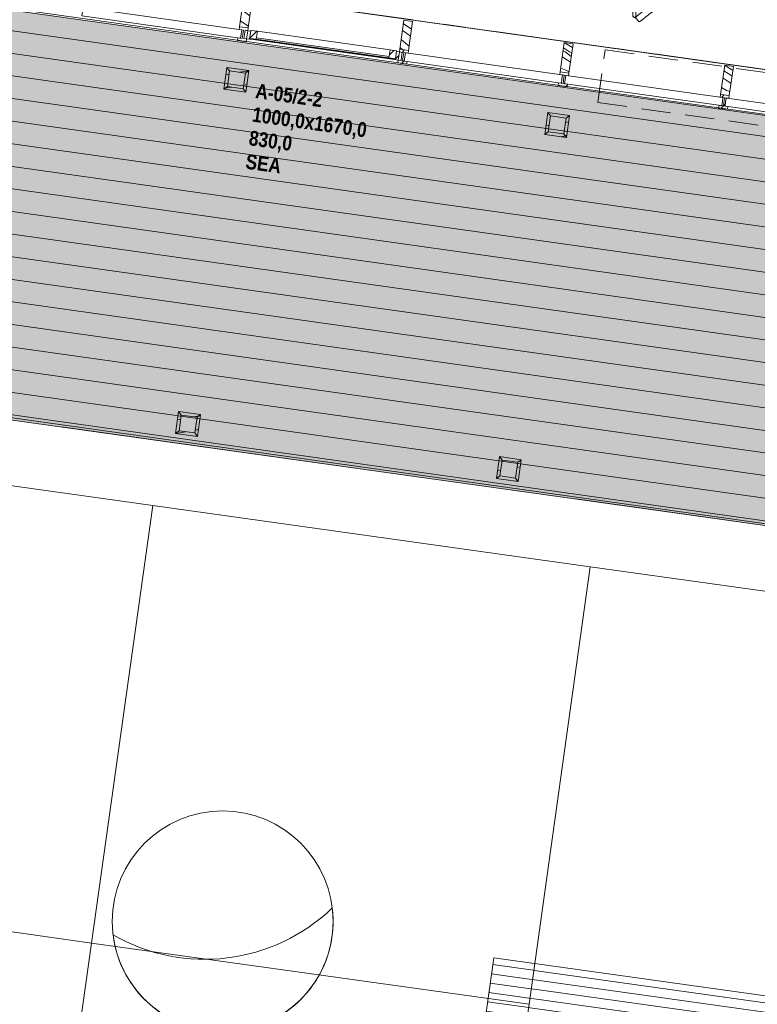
# Model space of a CAD drawing. Header units: millimetres. Extents: x 74467 to 235410, y -65 to 114857.
# Tile 160 of 256: x 102703 to 107713, y 84058 to 90744. Entities that reach past the tile are written whole.
import ezdxf
from ezdxf.enums import TextEntityAlignment as Align

# ---------------------------------------------------------------- set-up
doc = ezdxf.new("R2010")
doc.units = ezdxf.units.MM
doc.header["$MEASUREMENT"] = 0
for name, pattern in [('Katkend topelt', [1093.611073, 529.166651, -211.666656, 141.111112, -211.666656]), ('Katkend varjatud', [300, 200, -100]), ('Kriipsjoon', [3527.298, 2469.2356, -1058.0624]), ('Wipeout_Contour', [1000, 0, -1000])]:
    doc.linetypes.add(name, pattern=pattern)
for name, color, linetype in [('00 Kunstikonkursi LÜ jaoks asendi 2D', 7, 'Continuous'), ('00 Silt KLF.AR', 7, 'Continuous'), ('00 Teljed.AR', 7, 'Continuous'), ('1235 Vahelaed.AR', 7, 'Continuous'), ('1244 Fassaadivarustus.AR', 7, 'Continuous'), ('1245 Klaasfassaadid.AR', 7, 'Continuous'), ('1253 Terrassipostid.AR', 7, 'Continuous'), ('1253 Välisterrassid.AR', 7, 'Continuous'), ('1330 Sisustus.SA', 7, 'Continuous'), ('9350 Netopind.AR', 7, 'Continuous'), ('Aken', 7, 'Continuous')]:
    doc.layers.add(name, color=color, linetype=linetype)
doc.styles.add('GENERATED_STYLE_2', font='txt', dxfattribs={"width": 0.84})
doc.styles.add('GENERATED_STYLE_3', font='txt')
pattern_1 = [(10, (0, 0), (-15.628336, 88.632695), [])]
pattern_2 = [(45, (0, 0), (-176.7767, 176.7767), []), (45, (-35.36, 35.36), (-176.7767, 176.7767), []), (45, (-70.7, 70.7), (-176.7767, 176.7767), [])]

# ---------------------------------------------------------------- blocks, each defined once
blk = doc.blocks.new('Slab_2_1', base_point=(97924.2, 91486.6))
at = {"layer": '1253 Välisterrassid.AR', "linetype": 'Continuous', "lineweight": 13, "true_color": 0xcdcecd}
h = blk.add_hatch(dxfattribs=at)
h.set_pattern_fill('Põrandalaud_0001', color=254, style=0, pattern_type=2)
h.set_pattern_definition([(352, (109408.39, 80356.21), (21.1543, 150.5207), [])])
h.paths.add_polyline_path([(97924.2, 91486.6), (94848.5, 69601.6), (97576.7, 69218.2), (100269, 88374.9), (121846.9, 85342.4), (119898.5, 71478.6), (121636.4, 71234.4), (123968.3, 87826.3)])
at = {"layer": '1253 Välisterrassid.AR', "color": 7, "linetype": 'Continuous', "lineweight": 13, "flags": 128}
blk.add_lwpolyline([(97924.2, 91486.6), (123968.3, 87826.3), (121636.4, 71234.4), (119898.5, 71478.6), (121846.9, 85342.4), (100269, 88374.9), (97576.7, 69218.2), (94848.5, 69601.6)], close=True, dxfattribs=at)
blk = doc.blocks.new('Slab_23_1', base_point=(97668.9, 91825.4))
at = {"color": 254, "linetype": 'Wipeout_Contour', "lineweight": 0, "ltscale": 737196.925936}
blk.add_wipeout([(97668.9, 91825.4), (124307.1, 88081.6), (129442.6, 87359.9), (129442.6, 93185.9), (97860.1, 93185.9)], dxfattribs=at).dxf.layer = '1235 Vahelaed.AR'
at = {"layer": '1235 Vahelaed.AR', "color": 7, "linetype": 'Continuous', "lineweight": 13, "flags": 128}
blk.add_lwpolyline([(97668.9, 91825.4), (124307.1, 88081.6)], dxfattribs=at)
blk = doc.blocks.new('Beam_3_1', base_point=(106678.7, 90538.9))
at = {"layer": '1244 Fassaadivarustus.AR', "color": 7, "linetype": 'Katkend varjatud', "lineweight": 13}
for p, q in [((106628.5, 90181.5), (106678.7, 90538.9)), ((106678.7, 90538.9), (114291.2, 89469.1)), ((106628.5, 90181.5), (114240.9, 89111.6)), ((114240.9, 89111.6), (114291.2, 89469.1))]:
    blk.add_line(p, q, dxfattribs=at)
blk = doc.blocks.new('Söökla_RG 125_21_1', base_point=(128542.7, 93185.9))
at = {"layer": '9350 Netopind.AR', "color": 7, "linetype": 'Continuous', "lineweight": 13, "flags": 128}
blk.add_lwpolyline([(97860.1, 93185.9), (97668.9, 91825.4), (101877.5, 91233.9), (101933.1, 91629.3), (102329.2, 91573.6), (102273.6, 91178.2), (107819.1, 90398.9), (107874.7, 90794.3), (108270.8, 90738.6), (108215.3, 90343.2), (113760.8, 89563.8), (113816.4, 89959.9), (114212.5, 89904.3), (114156.9, 89508.2), (119702.4, 88728.8), (119758, 89124.9), (120154.1, 89069.2), (120098.5, 88673.1), (124307.1, 88081.6), (124362.7, 88477), (124758.8, 88421.4), (124704.6, 88035.9), (129702.6, 87333.4), (129702.6, 93185.9)], close=True, dxfattribs=at)
blk = doc.blocks.new('Column_6_1', base_point=(104234.4, 90256.4))
at = {"layer": '1253 Terrassipostid.AR', "linetype": 'Continuous', "lineweight": 13, "true_color": 0x8c8d8c}
h = blk.add_hatch(dxfattribs=at)
h.set_pattern_fill('Puit_0001', color=252, style=0, pattern_type=2)
h.set_pattern_definition(pattern_1)
h.paths.add_polyline_path([(104111, 90420.1), (104090.1, 90271.6), (104113.9, 90289.5), (104128.9, 90396.4)])
h = blk.add_hatch(dxfattribs=at)
h.set_pattern_fill('Puit_0001', color=252, style=0, pattern_type=2)
h.set_pattern_definition(pattern_1)
h.paths.add_polyline_path([(104259.6, 90399.3), (104111, 90420.1), (104128.9, 90396.4), (104235.8, 90381.4)])
h = blk.add_hatch(dxfattribs=at)
h.set_pattern_fill('Puit_0001', color=252, style=0, pattern_type=2)
h.set_pattern_definition(pattern_1)
h.paths.add_polyline_path([(104238.7, 90250.7), (104259.6, 90399.3), (104235.8, 90381.4), (104220.8, 90274.4)])
h = blk.add_hatch(dxfattribs=at)
h.set_pattern_fill('Puit_0001', color=252, style=0, pattern_type=2)
h.set_pattern_definition(pattern_1)
h.paths.add_polyline_path([(104090.1, 90271.6), (104238.7, 90250.7), (104220.8, 90274.4), (104113.9, 90289.5)])
at = {"layer": '1253 Terrassipostid.AR', "color": 7, "linetype": 'Continuous', "lineweight": 13, "flags": 128}
for points in [[(104111, 90420.1), (104090.1, 90271.6)], [(104259.6, 90399.3), (104111, 90420.1)], [(104111, 90420.1), (104128.9, 90396.4)], [(104259.6, 90399.3), (104235.8, 90381.4)], [(104238.7, 90250.7), (104259.6, 90399.3)], [(104113.9, 90289.5), (104128.9, 90396.4)], [(104128.9, 90396.4), (104235.8, 90381.4)], [(104235.8, 90381.4), (104220.8, 90274.4)], [(104090.1, 90271.6), (104113.9, 90289.5)], [(104090.1, 90271.6), (104238.7, 90250.7)], [(104220.8, 90274.4), (104113.9, 90289.5)], [(104220.8, 90274.4), (104238.7, 90250.7)]]:
    blk.add_lwpolyline(points, dxfattribs=at)
blk = doc.blocks.new('Column_7_1', base_point=(106413, 89950.2))
at = {"layer": '1253 Terrassipostid.AR', "linetype": 'Continuous', "lineweight": 13, "true_color": 0x8c8d8c}
h = blk.add_hatch(dxfattribs=at)
h.set_pattern_fill('Puit_0001', color=252, style=0, pattern_type=2)
h.set_pattern_definition(pattern_1)
h.paths.add_polyline_path([(106289.6, 90114), (106268.7, 89965.4), (106292.5, 89983.3), (106307.5, 90090.2)])
h = blk.add_hatch(dxfattribs=at)
h.set_pattern_fill('Puit_0001', color=252, style=0, pattern_type=2)
h.set_pattern_definition(pattern_1)
h.paths.add_polyline_path([(106438.2, 90093.1), (106289.6, 90114), (106307.5, 90090.2), (106414.4, 90075.2)])
h = blk.add_hatch(dxfattribs=at)
h.set_pattern_fill('Puit_0001', color=252, style=0, pattern_type=2)
h.set_pattern_definition(pattern_1)
h.paths.add_polyline_path([(106417.3, 89944.5), (106438.2, 90093.1), (106414.4, 90075.2), (106399.4, 89968.3)])
h = blk.add_hatch(dxfattribs=at)
h.set_pattern_fill('Puit_0001', color=252, style=0, pattern_type=2)
h.set_pattern_definition(pattern_1)
h.paths.add_polyline_path([(106268.7, 89965.4), (106417.3, 89944.5), (106399.4, 89968.3), (106292.5, 89983.3)])
at = {"layer": '1253 Terrassipostid.AR', "color": 7, "linetype": 'Continuous', "lineweight": 13, "flags": 128}
for points in [[(106289.6, 90114), (106268.7, 89965.4)], [(106438.2, 90093.1), (106289.6, 90114)], [(106289.6, 90114), (106307.5, 90090.2)], [(106292.5, 89983.3), (106307.5, 90090.2)], [(106307.5, 90090.2), (106414.4, 90075.2)], [(106414.4, 90075.2), (106399.4, 89968.3)], [(106438.2, 90093.1), (106414.4, 90075.2)], [(106417.3, 89944.5), (106438.2, 90093.1)], [(106268.7, 89965.4), (106292.5, 89983.3)], [(106268.7, 89965.4), (106417.3, 89944.5)], [(106399.4, 89968.3), (106292.5, 89983.3)], [(106399.4, 89968.3), (106417.3, 89944.5)]]:
    blk.add_lwpolyline(points, dxfattribs=at)
blk = doc.blocks.new('Column_46_1', base_point=(103906, 87919.3))
at = {"layer": '1253 Terrassipostid.AR', "linetype": 'Continuous', "lineweight": 13, "true_color": 0x8c8d8c}
h = blk.add_hatch(dxfattribs=at)
h.set_pattern_fill('Puit_0001', color=252, style=0, pattern_type=2)
h.set_pattern_definition(pattern_1)
h.paths.add_polyline_path([(103782.6, 88083.1), (103761.7, 87934.6), (103785.4, 87952.4), (103800.4, 88059.4)])
h = blk.add_hatch(dxfattribs=at)
h.set_pattern_fill('Puit_0001', color=252, style=0, pattern_type=2)
h.set_pattern_definition(pattern_1)
h.paths.add_polyline_path([(103931.1, 88062.2), (103782.6, 88083.1), (103800.4, 88059.4), (103907.4, 88044.4)])
h = blk.add_hatch(dxfattribs=at)
h.set_pattern_fill('Puit_0001', color=252, style=0, pattern_type=2)
h.set_pattern_definition(pattern_1)
h.paths.add_polyline_path([(103910.2, 87913.7), (103931.1, 88062.2), (103907.4, 88044.4), (103892.4, 87937.4)])
h = blk.add_hatch(dxfattribs=at)
h.set_pattern_fill('Puit_0001', color=252, style=0, pattern_type=2)
h.set_pattern_definition(pattern_1)
h.paths.add_polyline_path([(103761.7, 87934.6), (103910.2, 87913.7), (103892.4, 87937.4), (103785.4, 87952.4)])
at = {"layer": '1253 Terrassipostid.AR', "color": 7, "linetype": 'Continuous', "lineweight": 13, "flags": 128}
for points in [[(103782.6, 88083.1), (103761.7, 87934.6)], [(103931.1, 88062.2), (103782.6, 88083.1)], [(103782.6, 88083.1), (103800.4, 88059.4)], [(103785.4, 87952.4), (103800.4, 88059.4)], [(103800.4, 88059.4), (103907.4, 88044.4)], [(103931.1, 88062.2), (103907.4, 88044.4)], [(103910.2, 87913.7), (103931.1, 88062.2)], [(103907.4, 88044.4), (103892.4, 87937.4)], [(103761.7, 87934.6), (103785.4, 87952.4)], [(103761.7, 87934.6), (103910.2, 87913.7)], [(103892.4, 87937.4), (103785.4, 87952.4)], [(103892.4, 87937.4), (103910.2, 87913.7)]]:
    blk.add_lwpolyline(points, dxfattribs=at)
blk = doc.blocks.new('Column_47_1', base_point=(106084.6, 87613.1))
at = {"layer": '1253 Terrassipostid.AR', "linetype": 'Continuous', "lineweight": 13, "true_color": 0x8c8d8c}
h = blk.add_hatch(dxfattribs=at)
h.set_pattern_fill('Puit_0001', color=252, style=0, pattern_type=2)
h.set_pattern_definition(pattern_1)
h.paths.add_polyline_path([(105961.2, 87776.9), (105940.3, 87628.4), (105964, 87646.2), (105979.1, 87753.2)])
h = blk.add_hatch(dxfattribs=at)
h.set_pattern_fill('Puit_0001', color=252, style=0, pattern_type=2)
h.set_pattern_definition(pattern_1)
h.paths.add_polyline_path([(106109.7, 87756), (105961.2, 87776.9), (105979.1, 87753.2), (106086, 87738.1)])
h = blk.add_hatch(dxfattribs=at)
h.set_pattern_fill('Puit_0001', color=252, style=0, pattern_type=2)
h.set_pattern_definition(pattern_1)
h.paths.add_polyline_path([(106088.8, 87607.5), (106109.7, 87756), (106086, 87738.1), (106071, 87631.2)])
h = blk.add_hatch(dxfattribs=at)
h.set_pattern_fill('Puit_0001', color=252, style=0, pattern_type=2)
h.set_pattern_definition(pattern_1)
h.paths.add_polyline_path([(105940.3, 87628.4), (106088.8, 87607.5), (106071, 87631.2), (105964, 87646.2)])
at = {"layer": '1253 Terrassipostid.AR', "color": 7, "linetype": 'Continuous', "lineweight": 13, "flags": 128}
for points in [[(105961.2, 87776.9), (105940.3, 87628.4)], [(106109.7, 87756), (105961.2, 87776.9)], [(105961.2, 87776.9), (105979.1, 87753.2)], [(105964, 87646.2), (105979.1, 87753.2)], [(105979.1, 87753.2), (106086, 87738.1)], [(106086, 87738.1), (106071, 87631.2)], [(106109.7, 87756), (106086, 87738.1)], [(106088.8, 87607.5), (106109.7, 87756)], [(105940.3, 87628.4), (105964, 87646.2)], [(105940.3, 87628.4), (106088.8, 87607.5)], [(106071, 87631.2), (105964, 87646.2)], [(106071, 87631.2), (106088.8, 87607.5)]]:
    blk.add_lwpolyline(points, dxfattribs=at)
blk = doc.blocks.new('Designer Chair 01 24[423]_1', base_point=(106531.9, 91148.8))
at = {"layer": '1330 Sisustus.SA', "color": 253, "linetype": 'Continuous', "lineweight": 13, "true_color": 0xa5a6a4}
for p, q in [((106894.3, 91348.5), (106898.6, 91437.7)), ((106898.8, 91439.5), (106898.6, 91437.7)), ((106899.4, 91441.2), (106898.8, 91439.5)), ((106900.3, 91442.8), (106899.4, 91441.2)), ((106901.4, 91444.1), (106900.3, 91442.8)), ((106902.8, 91445.2), (106901.4, 91444.1)), ((106904.4, 91446), (106902.8, 91445.2)), ((106906.1, 91446.5), (106904.4, 91446)), ((106908, 91446.7), (106906.1, 91446.5)), ((106909.9, 91446.5), (106908, 91446.7)), ((106911.7, 91446), (106909.9, 91446.5)), ((106913.5, 91445.2), (106911.7, 91446)), ((106915.2, 91444.1), (106913.5, 91445.2)), ((106916.6, 91442.8), (106915.2, 91444.1)), ((106916.2, 91354.3), (106920.1, 91433.9)), ((106917.9, 91441.3), (106916.6, 91442.8)), ((106918.9, 91439.5), (106917.9, 91441.3)), ((106919.6, 91437.7), (106918.9, 91439.5)), ((106920, 91435.8), (106919.6, 91437.7)), ((106920.1, 91433.9), (106920, 91435.8)), ((106857.8, 91335.4), (106839.3, 91327.6)), ((106907.3, 91353.2), (106857.8, 91335.4)), ((106942.8, 91357.7), (106907.3, 91353.2)), ((106943.5, 91357.5), (106942.8, 91357.7)), ((106971.4, 91349.2), (106943.5, 91357.5)), ((107168.8, 91103.6), (106971.4, 91349.2)), ((106726.1, 91248.2), (106754.3, 91271)), ((106782.6, 91293.5), (106754.3, 91271)), ((106839.3, 91327.6), (106782.6, 91293.5)), ((106680.5, 91200.4), (106726.1, 91248.2)), ((106549, 91157.5), (106549.3, 91159.4)), ((106549.1, 91155.6), (106549, 91157.5)), ((106549.5, 91153.7), (106549.1, 91155.6)), ((106549.3, 91159.4), (106549.8, 91161.1)), ((106550.2, 91151.8), (106549.5, 91153.7)), ((106549.8, 91161.1), (106550.7, 91162.7)), ((106551.2, 91150.1), (106550.2, 91151.8)), ((106550.7, 91162.7), (106551.8, 91164.1)), ((106552.4, 91148.5), (106551.2, 91150.1)), ((106551.8, 91164.1), (106553.2, 91165.2)), ((106553.8, 91147.2), (106552.4, 91148.5)), ((106553.2, 91165.2), (106554.8, 91166)), ((106555.5, 91146.1), (106553.8, 91147.2)), ((106554.8, 91166), (106556.5, 91166.5)), ((106557.2, 91145.3), (106555.5, 91146.1)), ((106556.5, 91166.5), (106558.3, 91166.7)), ((106559.1, 91144.8), (106557.2, 91145.3)), ((106558.3, 91166.7), (106560.1, 91166.6)), ((106637.6, 91131.2), (106559.1, 91144.8)), ((106648.1, 91151.3), (106560.1, 91166.6)), ((106628.5, 91105.9), (106640.7, 91139.7)), ((106640.7, 91139.7), (106668.9, 91184.1)), ((106668.9, 91184.1), (106680.5, 91200.4)), ((106628.5, 91105.3), (106628.5, 91105.9)), ((106630.6, 91076.2), (106628.5, 91105.3)), ((106827.1, 90830), (106630.6, 91076.2)), ((107166.4, 91069.9), (107163.4, 91061.5)), ((107166.4, 91069.9), (107171.3, 91086.5)), ((107170, 91099.3), (107168.8, 91103.6)), ((107171.3, 91086.5), (107170, 91099.3)), ((107128.9, 91007.7), (107124.4, 90997.2)), ((107134.5, 91018.2), (107128.9, 91007.7)), ((107152.6, 91042.2), (107134.5, 91018.2)), ((107152.6, 91042.2), (107152.3, 91041.8)), ((107215.1, 91031), (107152.3, 91041.9)), ((107163.4, 91061.5), (107152.6, 91042.2)), ((107216.2, 91052.8), (107163.6, 91061.9)), ((107200.9, 91012.5), (107182.7, 90998.4)), ((107212, 91021), (107200.9, 91012.5)), ((107215.1, 91023.3), (107212, 91021)), ((107217, 91030.8), (107215.1, 91031)), ((107218.7, 91025.8), (107215.1, 91023.3)), ((107216.2, 91052.8), (107218, 91052.3)), ((107218.8, 91031), (107217, 91030.8)), ((107218, 91052.3), (107219.8, 91051.5)), ((107220.8, 91027.2), (107218.7, 91025.8)), ((107220.5, 91031.5), (107218.8, 91031)), ((107219.8, 91051.5), (107221.4, 91050.4)), ((107222.1, 91032.4), (107220.5, 91031.5)), ((107223.2, 91028.7), (107220.8, 91027.2)), ((107221.4, 91050.4), (107222.9, 91049)), ((107223.4, 91033.5), (107222.1, 91032.4)), ((107222.9, 91049), (107224.1, 91047.5)), ((107225.1, 91029.7), (107223.2, 91028.7)), ((107224.6, 91034.8), (107223.4, 91033.5)), ((107224.1, 91047.5), (107225.1, 91045.7)), ((107225.4, 91036.4), (107224.6, 91034.8)), ((107225.1, 91045.7), (107225.8, 91043.9)), ((107226.5, 91030.3), (107225.1, 91029.7)), ((107226, 91038.2), (107225.4, 91036.4)), ((107225.8, 91043.9), (107226.2, 91042)), ((107226.2, 91040), (107226, 91038.2)), ((107226.2, 91042), (107226.2, 91040)), ((107227.3, 91030.5), (107226.5, 91030.3)), ((107248.6, 91001.7), (107227.3, 91030.5)), ((107248.1, 91000.6), (107248.6, 91001.7)), ((107121.4, 90978.1), (107121.3, 90970.7)), ((107121.3, 90970.7), (107122.9, 90963.2)), ((107124.4, 90997.2), (107121.4, 90978.1)), ((107125, 90961.9), (107122.9, 90963.2)), ((107126.3, 90961.9), (107125, 90961.9)), ((107130.9, 90963.8), (107126.3, 90961.9)), ((107145.9, 90972.3), (107130.9, 90963.8)), ((107166.2, 90986.2), (107145.9, 90972.3)), ((107182.7, 90998.4), (107166.2, 90986.2)), ((107167.8, 90933.1), (107205.6, 90963.4)), ((107205.6, 90963.4), (107230.3, 90983.4)), ((107230.3, 90983.4), (107235.8, 90988.2)), ((107235.8, 90988.2), (107236.8, 90989)), ((107236.8, 90989), (107238.7, 90990.7)), ((107238.7, 90990.7), (107242, 90993.8)), ((107242, 90993.8), (107244.7, 90996.6)), ((107244.7, 90996.6), (107246.8, 90998.8)), ((107246.8, 90998.8), (107248.1, 91000.6)), ((107167.8, 90933.1), (106993.7, 90793.7)), ((106831.1, 90827.8), (106827.1, 90830)), ((106843.3, 90823.8), (106831.1, 90827.8)), ((106860.5, 90824.9), (106843.3, 90823.8)), ((106860.5, 90824.9), (106869.4, 90826)), ((106866.3, 90772.6), (106868.9, 90825.9)), ((106869.4, 90826), (106890.6, 90832.3)), ((106887.8, 90768.8), (106890.9, 90832.5)), ((106890.6, 90832.3), (106917.9, 90844.8)), ((106890.6, 90832.3), (106891, 90832.5)), ((106917.9, 90844.8), (106929.4, 90847.9)), ((106926.7, 90793.3), (106942.2, 90806.8)), ((106929.4, 90847.9), (106940.6, 90850)), ((106940.6, 90850), (106959.9, 90848.7)), ((106942.2, 90806.8), (106960.2, 90823.6)), ((106959.9, 90848.7), (106967.1, 90847.2)), ((106960.2, 90823.6), (106971.8, 90836.3)), ((106967.1, 90847.2), (106974.1, 90844.1)), ((106971.8, 90836.3), (106974.6, 90840.5)), ((106974.9, 90841.7), (106974.1, 90844.1)), ((106974.6, 90840.5), (106974.9, 90841.7)), ((106866.3, 90772.6), (106866.4, 90770.7)), ((106866.4, 90770.7), (106866.8, 90768.8)), ((106866.8, 90768.8), (106867.5, 90767)), ((106867.5, 90767), (106868.5, 90765.2)), ((106868.5, 90765.2), (106869.8, 90763.7)), ((106869.8, 90763.7), (106871.3, 90762.4)), ((106871.3, 90762.4), (106872.9, 90761.3)), ((106872.9, 90761.3), (106874.7, 90760.5)), ((106874.7, 90760.5), (106876.6, 90760)), ((106876.6, 90760), (106878.4, 90759.8)), ((106878.4, 90759.8), (106880.3, 90760)), ((106880.3, 90760), (106882, 90760.5)), ((106882, 90760.5), (106883.6, 90761.3)), ((106883.6, 90761.3), (106885, 90762.4)), ((106885, 90762.4), (106886.1, 90763.7)), ((106885.7, 90756.8), (106886, 90757.6)), ((106909.1, 90729.8), (106885.7, 90756.8)), ((106886, 90757.6), (106886.9, 90758.8)), ((106886.1, 90763.7), (106887, 90765.3)), ((106886.9, 90758.8), (106888.3, 90760.5)), ((106887, 90765.3), (106887.6, 90767)), ((106887.6, 90767), (106887.8, 90768.8)), ((106888.3, 90760.5), (106892.1, 90764.3)), ((106892.1, 90764.3), (106895.3, 90767.1)), ((106895.3, 90767.1), (106909, 90778.6)), ((106909, 90778.6), (106926.7, 90793.3)), ((106918.2, 90734.5), (106914.9, 90732.4)), ((106922, 90737.1), (106918.2, 90734.5)), ((106924.1, 90738.6), (106922, 90737.1)), ((106925.1, 90739.3), (106924.1, 90738.6)), ((106930.9, 90743.6), (106925.1, 90739.3)), ((106934, 90746), (106930.9, 90743.6)), ((106955.8, 90763.4), (106934, 90746)), ((106993.7, 90793.7), (106955.8, 90763.4)), ((106910.3, 90730.1), (106909.1, 90729.8)), ((106912.3, 90730.9), (106910.3, 90730.1)), ((106914.9, 90732.4), (106912.3, 90730.9))]:
    blk.add_line(p, q, dxfattribs=at)
blk = doc.blocks.new('*X3500')
at = {"layer": '1245 Klaasfassaadid.AR', "color": 7, "linetype": 'Continuous', "lineweight": 13}
for p, q in [((106398.2, 90530.8), (106394, 90533.5)), ((106437.5, 90525.9), (106396.7, 90552.5)), ((106415.5, 90581.1), (106405.4, 90587.4)), ((106457.6, 90555.2), (106415.5, 90581.1)), ((106388.2, 90492), (106423, 90470)), ((106407.1, 90524.8), (106398.2, 90530.8)), ((106415.8, 90518.5), (106407.1, 90524.8)), ((106449.1, 90494.1), (106415.8, 90518.5)), ((106423, 90470), (106443.7, 90455.6)), ((106452.2, 90516.5), (106437.5, 90525.9)), ((106411.8, 90401.2), (106377.5, 90415.8)), ((106434.4, 90389.9), (106411.8, 90401.2))]:
    blk.add_line(p, q, dxfattribs=at)
blk = doc.blocks.new('*X3502')
at = {"layer": '1245 Klaasfassaadid.AR', "color": 7, "linetype": 'Continuous', "lineweight": 13}
for p, q in [((107529.2, 90410), (107492.3, 90434.7)), ((107538.5, 90403.9), (107529.2, 90410)), ((107546.5, 90398.7), (107538.5, 90403.9)), ((107480.2, 90347.8), (107478.9, 90348.8)), ((107534, 90309.7), (107480.2, 90347.8)), ((107515, 90378.4), (107485.8, 90397.8)), ((107541.2, 90361.4), (107515, 90378.4)), ((107504.4, 90262.4), (107469.8, 90284)), ((107504.4, 90262.4), (107526.4, 90255.6))]:
    blk.add_line(p, q, dxfattribs=at)
blk = doc.blocks.new('*X3518')
at = {"layer": '1245 Klaasfassaadid.AR', "color": 7, "linetype": 'Continuous', "lineweight": 13}
for p, q in [((104262.4, 90867.4), (104226.5, 90893.7)), ((104278.3, 90856.1), (104262.4, 90867.4)), ((104248.3, 90783.8), (104211.3, 90810.2)), ((104221.9, 90851.7), (104217.6, 90854.8)), ((104272.8, 90816.5), (104221.9, 90851.7)), ((104239.8, 90710.3), (104201, 90737.1)), ((104266.4, 90771), (104248.3, 90783.8)), ((104256.3, 90699.4), (104239.8, 90710.3))]:
    blk.add_line(p, q, dxfattribs=at)
blk = doc.blocks.new('*X3519')
at = {"layer": '1245 Klaasfassaadid.AR', "color": 7, "linetype": 'Continuous', "lineweight": 13}
for p, q in [((105307.3, 90667.3), (105302.5, 90670.8)), ((105357.6, 90631.5), (105307.3, 90667.3)), ((105355.2, 90687.4), (105308.7, 90715)), ((105364.4, 90680.4), (105355.2, 90687.4)), ((105371.7, 90732.3), (105371.2, 90732.8)), ((105312.4, 90593.8), (105293.9, 90609.4)), ((105290.4, 90552.8), (105286.4, 90556.2)), ((105305.6, 90540.1), (105290.4, 90552.8)), ((105348.2, 90565.1), (105312.4, 90593.8))]:
    blk.add_line(p, q, dxfattribs=at)
blk = doc.blocks.new('Curtain Wall_23_1')
at = {"layer": '1245 Klaasfassaadid.AR', "linetype": 'Continuous', "lineweight": 0, "true_color": 0x000000}
h = blk.add_hatch(dxfattribs=at)
h.set_pattern_fill('Alumiinium_0001', color=178, style=0, pattern_type=2)
h.set_pattern_definition(pattern_2)
h.paths.add_polyline_path([(104252.1, 90669.4), (104254.7, 90687.8), (104195.2, 90696.1), (104192.7, 90677.8), (104211.5, 90675.1), (104207.5, 90646.9), (104229.3, 90643.9), (104233.3, 90672.1)])
h = blk.add_hatch(dxfattribs=at)
h.set_pattern_fill('Alumiinium_0001', color=178, style=0, pattern_type=2)
h.set_pattern_definition(pattern_2)
h.paths.add_polyline_path([(104241.6, 90594.7), (104244.2, 90613), (104225.3, 90615.6), (104224.3, 90608.1), (104202.5, 90611.2), (104203.6, 90618.7), (104184.7, 90621.3), (104182.2, 90603)])
h = blk.add_hatch(dxfattribs=at)
h.set_pattern_fill('Alumiinium_0001', color=178, style=0, pattern_type=2)
h.set_pattern_definition(pattern_2)
h.paths.add_polyline_path([(104224.3, 90608.1), (104225.3, 90615.6), (104229.3, 90643.9), (104207.5, 90646.9), (104203.6, 90618.7), (104202.5, 90611.2)])
h = blk.add_hatch(dxfattribs=at)
h.set_pattern_fill('Alumiinium_0001', color=178, style=0, pattern_type=2)
h.set_pattern_definition(pattern_2)
h.paths.add_polyline_path([(105296.8, 90493.8), (105318.6, 90490.8), (105322.6, 90519), (105341.4, 90516.3), (105344, 90534.7), (105284.5, 90543), (105282, 90524.7), (105300.8, 90522)])
h = blk.add_hatch(dxfattribs=at)
h.set_pattern_fill('Alumiinium_0001', color=178, style=0, pattern_type=2)
h.set_pattern_definition(pattern_2)
h.paths.add_polyline_path([(105271.5, 90449.9), (105330.9, 90441.6), (105333.5, 90459.9), (105314.6, 90462.5), (105313.6, 90455), (105291.8, 90458.1), (105292.8, 90465.6), (105274, 90468.2)])
h = blk.add_hatch(dxfattribs=at)
h.set_pattern_fill('Alumiinium_0001', color=178, style=0, pattern_type=2)
h.set_pattern_definition(pattern_2)
h.paths.add_polyline_path([(105291.8, 90458.1), (105313.6, 90455), (105314.6, 90462.5), (105318.6, 90490.8), (105296.8, 90493.8), (105292.8, 90465.6)])
h = blk.add_hatch(dxfattribs=at)
h.set_pattern_fill('Alumiinium_0001', color=178, style=0, pattern_type=2)
h.set_pattern_definition(pattern_2)
h.paths.add_polyline_path([(106371.3, 90371.6), (106390.1, 90369), (106386.1, 90340.7), (106407.9, 90337.7), (106411.9, 90365.9), (106430.7, 90363.3), (106433.3, 90381.6), (106373.8, 90389.9)])
h = blk.add_hatch(dxfattribs=at)
h.set_pattern_fill('Alumiinium_0001', color=178, style=0, pattern_type=2)
h.set_pattern_definition(pattern_2)
h.paths.add_polyline_path([(106381.1, 90305), (106402.9, 90301.9), (106403.9, 90309.5), (106407.9, 90337.7), (106386.1, 90340.7), (106382.1, 90312.5)])
h = blk.add_hatch(dxfattribs=at)
h.set_pattern_fill('Alumiinium_0001', color=178, style=0, pattern_type=2)
h.set_pattern_definition(pattern_2)
h.paths.add_polyline_path([(106360.8, 90296.8), (106420.2, 90288.5), (106422.7, 90306.8), (106403.9, 90309.5), (106402.9, 90301.9), (106381.1, 90305), (106382.1, 90312.5), (106363.3, 90315.1)])
h = blk.add_hatch(dxfattribs=at)
h.set_pattern_fill('Alumiinium_0001', color=178, style=0, pattern_type=2)
h.set_pattern_definition(pattern_2)
h.paths.add_polyline_path([(107460.6, 90218.5), (107479.4, 90215.9), (107475.4, 90187.6), (107497.2, 90184.6), (107501.2, 90212.8), (107520, 90210.2), (107522.5, 90228.5), (107463.1, 90236.8)])
h = blk.add_hatch(dxfattribs=at)
h.set_pattern_fill('Alumiinium_0001', color=178, style=0, pattern_type=2)
h.set_pattern_definition(pattern_2)
h.paths.add_polyline_path([(107450.1, 90143.8), (107509.5, 90135.4), (107512, 90153.7), (107493.2, 90156.4), (107492.2, 90148.8), (107470.4, 90151.9), (107471.4, 90159.4), (107452.6, 90162)])
h = blk.add_hatch(dxfattribs=at)
h.set_pattern_fill('Alumiinium_0001', color=178, style=0, pattern_type=2)
h.set_pattern_definition(pattern_2)
h.paths.add_polyline_path([(107470.4, 90151.9), (107492.2, 90148.8), (107493.2, 90156.4), (107497.2, 90184.6), (107475.4, 90187.6), (107471.4, 90159.4)])
at = {"layer": '1245 Klaasfassaadid.AR', "color": 7, "linetype": 'Continuous', "lineweight": 13}
for p, q in [((105312.4, 90741.1), (105371.8, 90732.7)), ((104192.7, 90677.8), (104211.5, 90675.1)), ((104195.2, 90696.1), (104254.7, 90687.8)), ((104233.3, 90672.1), (104252.1, 90669.4)), ((104184.7, 90621.3), (104182.2, 90603)), ((104182.2, 90603), (104241.6, 90594.7)), ((104184.7, 90621.3), (104203.6, 90618.7)), ((104225.3, 90615.6), (104244.2, 90613)), ((104244.2, 90613), (104241.6, 90594.7)), ((105284.5, 90543), (105344, 90534.7)), ((106401.7, 90588), (106461.1, 90579.6)), ((105274, 90468.2), (105271.5, 90449.9)), ((105274, 90468.2), (105292.8, 90465.6)), ((105282, 90524.7), (105300.8, 90522)), ((105322.6, 90519), (105341.4, 90516.3)), ((105271.5, 90449.9), (105330.9, 90441.6)), ((105314.6, 90462.5), (105333.5, 90459.9)), ((105333.5, 90459.9), (105330.9, 90441.6)), ((107491, 90434.9), (107550.4, 90426.5)), ((106371.3, 90371.6), (106390.1, 90369)), ((106373.8, 90389.9), (106433.3, 90381.6)), ((106411.9, 90365.9), (106430.7, 90363.3)), ((106363.3, 90315.1), (106360.8, 90296.8)), ((106360.8, 90296.8), (106420.2, 90288.5)), ((106363.3, 90315.1), (106382.1, 90312.5)), ((106403.9, 90309.5), (106422.7, 90306.8)), ((106422.7, 90306.8), (106420.2, 90288.5)), ((107460.6, 90218.5), (107479.4, 90215.9)), ((107463.1, 90236.8), (107522.5, 90228.5)), ((107501.2, 90212.8), (107520, 90210.2)), ((107452.6, 90162), (107450.1, 90143.8)), ((107450.1, 90143.8), (107509.5, 90135.4)), ((107452.6, 90162), (107471.4, 90159.4)), ((107493.2, 90156.4), (107512, 90153.7)), ((107512, 90153.7), (107509.5, 90135.4))]:
    blk.add_line(p, q, dxfattribs=at)
at = {"layer": '1245 Klaasfassaadid.AR', "color": 7, "linetype": 'Continuous', "lineweight": 13, "flags": 128}
for points in [[(104223.1, 90894.2), (104195.2, 90696.1), (104192.7, 90677.8)], [(105312.4, 90741.1), (105284.5, 90543), (105282, 90524.7)], [(104211.5, 90675.1), (104207.5, 90646.9), (104203.6, 90618.7)], [(104233.3, 90672.1), (104229.3, 90643.9), (104225.3, 90615.6)], [(105371.8, 90732.7), (105344, 90534.7), (105341.4, 90516.3)], [(106401.7, 90588), (106373.8, 90389.9), (106371.3, 90371.6)], [(106461.1, 90579.6), (106433.3, 90381.6), (106430.7, 90363.3)], [(105300.8, 90522), (105296.8, 90493.8), (105292.8, 90465.6)], [(105322.6, 90519), (105318.6, 90490.8), (105314.6, 90462.5)], [(107491, 90434.9), (107463.1, 90236.8), (107460.6, 90218.5)], [(107550.4, 90426.5), (107522.5, 90228.5), (107520, 90210.2)], [(106390.1, 90369), (106386.1, 90340.7), (106382.1, 90312.5)], [(106411.9, 90365.9), (106407.9, 90337.7), (106403.9, 90309.5)], [(107479.4, 90215.9), (107475.4, 90187.6), (107471.4, 90159.4)], [(107501.2, 90212.8), (107497.2, 90184.6), (107493.2, 90156.4)]]:
    blk.add_lwpolyline(points, dxfattribs=at)
for points in [[(104214.4, 90617.2), (104222.4, 90673.6), (103133.1, 90826.7), (103125.2, 90770.3)], [(106393, 90311), (106401, 90367.4), (105311.7, 90520.5), (105303.7, 90464.1)], [(107482.3, 90157.9), (107490.3, 90214.3), (106401, 90367.4), (106393, 90311)], [(108571.6, 90004.8), (108579.6, 90061.2), (107490.3, 90214.3), (107482.3, 90157.9)]]:
    blk.add_lwpolyline(points, close=True, dxfattribs=at)
at = {"layer": '1245 Klaasfassaadid.AR', "linetype": 'Continuous', "lineweight": 0}
for name in ['*X3518', '*X3519', '*X3500', '*X3502']:
    blk.add_blockref(name, (0, 0), dxfattribs=at)
at = {"color": 254, "linetype": 'Wipeout_Contour', "lineweight": 0, "ltscale": 553958.593134}
blk.add_wipeout([(105210.6, 90484.2), (105218.3, 90538.7), (104317.2, 90665.3), (104309.5, 90610.9)], dxfattribs=at).dxf.layer = 'Aken'
at = {"layer": '1245 Klaasfassaadid.AR', "color": 7, "linetype": 'Continuous', "lineweight": 13, "flags": 128}
blk.add_lwpolyline([(104282.5, 90885.8), (104254.7, 90687.8), (104252.1, 90669.4)], dxfattribs=at)
at = {"color": 254, "linetype": 'Wipeout_Contour', "lineweight": 0, "ltscale": 553868.394823}
blk.add_wipeout([(104289, 90608.7), (105229.8, 90476.5), (105230.4, 90481.4), (104289.7, 90613.7)], dxfattribs=at).dxf.layer = 'Aken'
at = {"layer": 'Aken', "linetype": 'Continuous', "lineweight": 0, "true_color": 0x000000}
h = blk.add_hatch(dxfattribs=at)
h.set_pattern_fill('Alumiinium_0001', color=178, style=0, pattern_type=2)
h.set_pattern_definition(pattern_2)
h.paths.add_polyline_path([(104244.4, 90615), (104289, 90608.7), (104289.7, 90613.7), (104264.9, 90617.1), (104271.9, 90666.6), (104252.1, 90669.4)])
h = blk.add_hatch(dxfattribs=at)
h.set_pattern_fill('Alumiinium_0001', color=178, style=0, pattern_type=2)
h.set_pattern_definition(pattern_2)
h.paths.add_polyline_path([(104264.9, 90617.1), (104309.5, 90610.9), (104317.2, 90665.3), (104272.6, 90671.6)])
h = blk.add_hatch(dxfattribs=at)
h.set_pattern_fill('Alumiinium_0001', color=178, style=0, pattern_type=2)
h.set_pattern_definition(pattern_2)
h.paths.add_polyline_path([(105262.9, 90532.4), (105218.3, 90538.7), (105210.6, 90484.2), (105255.2, 90478)])
h = blk.add_hatch(dxfattribs=at)
h.set_pattern_fill('Alumiinium_0001', color=178, style=0, pattern_type=2)
h.set_pattern_definition(pattern_2)
h.paths.add_polyline_path([(105282, 90524.7), (105262.2, 90527.5), (105255.2, 90478), (105230.4, 90481.4), (105229.8, 90476.5), (105274.3, 90470.2)])
at = {"layer": 'Aken', "color": 7, "linetype": 'Continuous', "lineweight": 13}
for p, q in [((104309.5, 90610.9), (105210.6, 90484.2)), ((105218.3, 90538.7), (104317.2, 90665.3))]:
    blk.add_line(p, q, dxfattribs=at)
at = {"layer": 'Aken', "color": 7, "linetype": 'Continuous', "lineweight": 15}
blk.add_line((105212, 90494.1), (104310.9, 90620.8), dxfattribs=at)
at = {"layer": 'Aken', "color": 7, "linetype": 'Continuous', "lineweight": 15, "flags": 128}
for points in [[(104244.4, 90615), (104289, 90608.7), (104289.7, 90613.7), (104264.9, 90617.1), (104271.9, 90666.6), (104252.1, 90669.4)], [(104264.9, 90617.1), (104309.5, 90610.9), (104317.2, 90665.3), (104272.6, 90671.6)], [(105262.9, 90532.4), (105218.3, 90538.7), (105210.6, 90484.2), (105255.2, 90478)], [(105282, 90524.7), (105262.2, 90527.5), (105255.2, 90478), (105230.4, 90481.4), (105229.8, 90476.5), (105274.3, 90470.2)]]:
    blk.add_lwpolyline(points, close=True, dxfattribs=at)
at = {"layer": 'Aken', "color": 7, "linetype": 'Continuous', "lineweight": 13, "flags": 128}
blk.add_lwpolyline([(104289, 90608.7), (105229.8, 90476.5), (105230.4, 90481.4), (104289.7, 90613.7)], close=True, dxfattribs=at)
blk = doc.blocks.new('Standard grid marker_16')
at = {"layer": '00 Teljed.AR', "color": 252, "linetype": 'Katkend topelt', "lineweight": 13, "true_color": 0x8c8d8c}
blk.add_line((1179.4, 0), (63858.1, 0), dxfattribs=at)
at = {"layer": '00 Teljed.AR', "color": 252, "lineweight": 13, "true_color": 0x8c8d8c, "style": 'GENERATED_STYLE_3'}
for tag, p in [('AC_MarkerText_1_0', (-179.7, -190)), ('AC_MarkerText_1_1', (65257.7, -190))]:
    blk.add_attdef(tag, text='', height=200, rotation=188, dxfattribs=at).set_placement(p, align=Align.TOP_CENTER)

msp = doc.modelspace()

# ---------------------------------------------------------------- block references
at = {"layer": '1253 Välisterrassid.AR', "color": 7, "linetype": 'Continuous', "lineweight": 13}
msp.add_blockref('Slab_2_1', (97924.2, 91486.6), dxfattribs=at)

# ---------------------------------------------------------------- next in the draw order: block references
at = {"layer": '1235 Vahelaed.AR', "color": 7, "linetype": 'Continuous', "lineweight": 13}
msp.add_blockref('Slab_23_1', (97668.9, 91825.4), dxfattribs=at)

# ---------------------------------------------------------------- next in the draw order: block references
at = {"layer": '1244 Fassaadivarustus.AR', "color": 7, "lineweight": 13}
msp.add_blockref('Beam_3_1', (106678.7, 90538.9), dxfattribs=at)

# ---------------------------------------------------------------- next in the draw order: wipeouts: each hides what was drawn before it
at = {"color": 254, "linetype": 'Wipeout_Contour', "lineweight": 0, "ltscale": 1106957.325690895}
msp.add_wipeout([(86371.6, 105811.4), (85252, 103464.9), (118693.5, 103518.1), (139774.1, 103480.6), (139783.7, 82997), (142852.8, 81554), (142830.8, 105959.2)], dxfattribs=at).dxf.layer = '00 Kunstikonkursi LÜ jaoks asendi 2D'

# ---------------------------------------------------------------- next in the draw order: block references
at = {"layer": '1253 Terrassipostid.AR', "color": 7, "lineweight": 15}
for name, p in [('Column_6_1', (104234.4, 90256.4)), ('Column_7_1', (106413, 89950.2))]:
    msp.add_blockref(name, p, dxfattribs=at)
at = {"layer": '1330 Sisustus.SA', "color": 253, "linetype": 'Continuous', "lineweight": 13, "true_color": 0xa5a6a4}
msp.add_blockref('Designer Chair 01 24[423]_1', (106531.9, 91148.8), dxfattribs=at)

# ---------------------------------------------------------------- next in the draw order: texts
at = {"layer": '00 Silt KLF.AR', "color": 7, "linetype": 'Continuous', "lineweight": 13, "insert": (104232.1, 89732), "char_height": 100.004, "attachment_point": 7, "rotation": 352, "line_spacing_factor": 0.967945, "style": 'GENERATED_STYLE_2'}
msp.add_mtext('\\A1;{\\pql;\\fArial|b1|i0|c0|p34;A-05/2-2\\P\\pql;\\fArial|b1|i0|c0|p34;\\H0.999963x;1000,0x1670,0\\P\\pql;\\fArial|b1|i0|c0|p34;830,0\\P\\pql;\\fArial|b1|i0|c0|p34;SEA}', dxfattribs=at)

# ---------------------------------------------------------------- next in the draw order: wipeouts: each hides what was drawn before it
at = {"color": 254, "linetype": 'Wipeout_Contour', "lineweight": 0, "ltscale": 1079437.669537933}
msp.add_wipeout([(97704, 70132.8), (98144.5, 70071.1), (100635.8, 87858.8), (121333.8, 84960), (118963.7, 68037.1), (119411.7, 68027.3), (121836.4, 85338.7), (100257, 88361.1)], dxfattribs=at).dxf.layer = '00 Kunstikonkursi LÜ jaoks asendi 2D'

# ---------------------------------------------------------------- next in the draw order: linework, layer by layer
at = {"layer": '00 Kunstikonkursi LÜ jaoks asendi 2D', "color": 63, "linetype": 'Continuous', "lineweight": 13, "true_color": 0xbcc992}
for p, q in [((121836.4, 85338.7), (100257, 88361.1)), ((100635.8, 87858.8), (121333.8, 84960))]:
    msp.add_line(p, q, dxfattribs=at)

# ---------------------------------------------------------------- next in the draw order: block references
at = {"layer": '1253 Terrassipostid.AR', "color": 7, "lineweight": 15}
for name, p in [('Column_46_1', (103906, 87919.3)), ('Column_47_1', (106084.6, 87613.1))]:
    msp.add_blockref(name, p, dxfattribs=at)

# ---------------------------------------------------------------- next in the draw order: wipeouts: each hides what was drawn before it
at = {"color": 254, "linetype": 'Wipeout_Contour', "lineweight": 0, "ltscale": 524985.649511}
msp.add_wipeout([(100220, 84889.9), (99803.9, 81918.9), (102775, 81502.8), (103191.1, 84473.8)], dxfattribs=at).dxf.layer = '00 Kunstikonkursi LÜ jaoks asendi 2D'

# ---------------------------------------------------------------- next in the draw order: linework, layer by layer
at = {"layer": '00 Kunstikonkursi LÜ jaoks asendi 2D', "color": 63, "linetype": 'Continuous', "lineweight": 13, "true_color": 0xbcc992}
for p, q in [((103191.1, 84473.8), (100220, 84889.9)), ((102775, 81502.8), (103191.1, 84473.8))]:
    msp.add_line(p, q, dxfattribs=at)

# ---------------------------------------------------------------- next in the draw order: wipeouts: each hides what was drawn before it
at = {"color": 254, "linetype": 'Wipeout_Contour', "lineweight": 0, "ltscale": 550158.590417}
msp.add_wipeout([(106578.2, 87028.5), (106162.1, 84057.5), (109133.1, 83641.4), (109549.3, 86612.4)], dxfattribs=at).dxf.layer = '00 Kunstikonkursi LÜ jaoks asendi 2D'

# ---------------------------------------------------------------- next in the draw order: linework, layer by layer
at = {"layer": '00 Kunstikonkursi LÜ jaoks asendi 2D', "color": 63, "linetype": 'Continuous', "lineweight": 13, "true_color": 0xbcc992}
for p, q in [((106578.2, 87028.5), (106162.1, 84057.5)), ((109549.3, 86612.4), (106578.2, 87028.5))]:
    msp.add_line(p, q, dxfattribs=at)

# ---------------------------------------------------------------- next in the draw order: wipeouts: each hides what was drawn before it
at = {"color": 254, "linetype": 'Wipeout_Contour', "lineweight": 0, "ltscale": 541941.873569}
msp.add_wipeout([(103607.2, 87444.8), (103191.1, 84473.8), (106162.1, 84057.7), (106578.2, 87028.7)], dxfattribs=at).dxf.layer = '00 Kunstikonkursi LÜ jaoks asendi 2D'

# ---------------------------------------------------------------- next in the draw order: linework, layer by layer
at = {"layer": '00 Kunstikonkursi LÜ jaoks asendi 2D', "color": 63, "linetype": 'Continuous', "lineweight": 13, "true_color": 0xbcc992}
for p, q in [((103607.2, 87444.8), (103191.1, 84473.8)), ((106578.2, 87028.7), (103607.2, 87444.8)), ((106162.1, 84057.7), (106578.2, 87028.7)), ((103191.1, 84473.8), (106162.1, 84057.7))]:
    msp.add_line(p, q, dxfattribs=at)
at = {"layer": '00 Kunstikonkursi LÜ jaoks asendi 2D', "color": 7, "linetype": 'Continuous', "lineweight": 13, "flags": 128}
msp.add_lwpolyline([(103607.2, 87444.8), (103191.1, 84473.8), (106162.1, 84057.7), (106578.2, 87028.7)], close=True, dxfattribs=at)

# ---------------------------------------------------------------- next in the draw order: wipeouts: each hides what was drawn before it
at = {"color": 254, "linetype": 'Wipeout_Contour', "lineweight": 0, "ltscale": 533194.027516}
msp.add_wipeout([(103191.1, 84473.8), (102775, 81502.8), (105745.9, 81086.7), (106162.1, 84057.7)], dxfattribs=at).dxf.layer = '00 Kunstikonkursi LÜ jaoks asendi 2D'

# ---------------------------------------------------------------- next in the draw order: hatches: boundary and pattern name
at = {"layer": '00 Kunstikonkursi LÜ jaoks asendi 2D', "linetype": 'Continuous', "lineweight": 13, "true_color": 0xe1d3c2}
h = msp.add_hatch(dxfattribs=at)
h.set_pattern_fill('Vineer_0001', color=254, style=0, pattern_type=2)
h.set_pattern_definition([(352.0271, (108452.57, 80690.736), (8.83796, 63.1019), [])])
h.paths.add_polyline_path([(112420.2, 83463.5), (105922.8, 84373.5), (105012.9, 77876.9), (111510.3, 76966.9)])
h.paths.add_polyline_path([(106365.6, 83786.4), (111833.1, 83020.7), (111067.5, 77554), (105600, 78319.8)], flags=0)

# ---------------------------------------------------------------- next in the draw order: linework, layer by layer
at = {"layer": '00 Kunstikonkursi LÜ jaoks asendi 2D', "color": 63, "linetype": 'Continuous', "lineweight": 13, "true_color": 0xbcc992}
for p, q in [((103191.1, 84473.8), (102775, 81502.8)), ((106162.1, 84057.7), (103191.1, 84473.8)), ((105745.9, 81086.7), (106162.1, 84057.7))]:
    msp.add_line(p, q, dxfattribs=at)
at = {"layer": '00 Kunstikonkursi LÜ jaoks asendi 2D', "color": 7, "linetype": 'Continuous', "lineweight": 13, "flags": 128}
msp.add_lwpolyline([(112420.2, 83463.5), (105922.8, 84373.5), (105012.9, 77876.9), (111510.3, 76966.9)], close=True, dxfattribs=at)

# ---------------------------------------------------------------- next in the draw order: wipeouts: each hides what was drawn before it
at = {"color": 254, "linetype": 'Wipeout_Contour', "lineweight": 0, "ltscale": 533866.557901}
msp.add_wipeout([(100635.8, 87859.1), (100220, 84889.9), (103191, 84473.8), (103607.2, 87444.8)], dxfattribs=at).dxf.layer = '00 Kunstikonkursi LÜ jaoks asendi 2D'

# ---------------------------------------------------------------- next in the draw order: hatches: boundary and pattern name
at = {"layer": '00 Kunstikonkursi LÜ jaoks asendi 2D', "linetype": 'Continuous', "lineweight": 0, "true_color": 0x161513}
msp.add_hatch(color=168, dxfattribs=at).paths.add_polyline_path([(78643.2, 56207.4), (97573.7, 69203.1), (100257, 88361.1), (121836.4, 85338.7), (119894.5, 71474), (121631.9, 71230), (123957.8, 87832), (97910.8, 91471.6), (94845.4, 69585.2), (80740.1, 71575.3)])

# ---------------------------------------------------------------- next in the draw order: linework, layer by layer
at = {"layer": '00 Kunstikonkursi LÜ jaoks asendi 2D', "color": 63, "linetype": 'Continuous', "lineweight": 13, "true_color": 0xbcc992}
for p, q in [((103607.2, 87444.8), (100635.8, 87859.1)), ((103191, 84473.8), (103607.2, 87444.8)), ((100220, 84889.9), (103191, 84473.8))]:
    msp.add_line(p, q, dxfattribs=at)
at = {"layer": '00 Kunstikonkursi LÜ jaoks asendi 2D', "color": 7, "linetype": 'Continuous', "lineweight": 13, "flags": 128}
msp.add_lwpolyline([(85212.3, 103505.9), (80740.1, 71575.3), (94839, 69600.8), (97910.8, 91471.6), (123957.8, 87832), (121631.9, 71230), (139853.7, 71250.7), (139838.5, 103531.6)], close=True, dxfattribs=at)
at = {"layer": '00 Kunstikonkursi LÜ jaoks asendi 2D', "color": 7, "linetype": 'Kriipsjoon', "lineweight": 13, "flags": 128}
msp.add_lwpolyline([(97704, 70132.8), (100257, 88361.1), (121836.4, 85338.7), (119894.5, 71474), (121704.1, 71219.9)], dxfattribs=at)
at = {"layer": '00 Kunstikonkursi LÜ jaoks asendi 2D', "color": 7, "linetype": 'Continuous', "lineweight": 13, "flags": 128}
msp.add_lwpolyline([(104826.1, 84712.3, -0.333333), (103337.3, 84529.1, 0.414214), (104173.3, 83876.3, 0.414214)], format="xyb", close=True, dxfattribs=at)
at = {"layer": '00 Kunstikonkursi LÜ jaoks asendi 2D', "color": 7, "linetype": 'Continuous', "lineweight": 13}
msp.add_circle((104081.7, 84620.7), 750, dxfattribs=at)
at = {"layer": '9350 Netopind.AR', "color": 161, "linetype": 'Continuous', "lineweight": 0, "true_color": 0x8f92da, "flags": 128}
msp.add_lwpolyline([(97860.1, 93185.9), (97668.9, 91825.4), (101877.5, 91233.9), (101933.1, 91629.3), (102329.2, 91573.6), (102273.6, 91178.2), (107819.1, 90398.9), (107874.7, 90794.3), (108270.8, 90738.6), (108215.3, 90343.2), (113760.8, 89563.8), (113816.4, 89959.9), (114212.5, 89904.3), (114156.9, 89508.2), (119702.4, 88728.8), (119758, 89124.9), (120154.1, 89069.2), (120098.5, 88673.1), (124307.1, 88081.6), (124362.7, 88477), (124758.8, 88421.4), (124704.6, 88035.9), (129702.6, 87333.4), (129702.6, 93185.9)], close=True, dxfattribs=at)

# ---------------------------------------------------------------- next in the draw order: block references
at = {"layer": '9350 Netopind.AR', "color": 7, "linetype": 'Continuous', "lineweight": 13}
msp.add_blockref('Söökla_RG 125_21_1', (128542.7, 93185.9), dxfattribs=at)

# ---------------------------------------------------------------- next in the draw order: block references
at = {"layer": '1245 Klaasfassaadid.AR', "linetype": 'Continuous', "lineweight": 0}
msp.add_blockref('Curtain Wall_23_1', (0, 0), dxfattribs=at)

# ---------------------------------------------------------------- next in the draw order: block references
at = {"layer": '00 Teljed.AR', "color": 7, "linetype": 'Continuous', "lineweight": 13, "zscale": 1000, "rotation": 172.0000000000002}
msp.add_blockref('Standard grid marker_16', (144446.7, 85251.2), dxfattribs=at)

doc.saveas('drawing.dxf')
